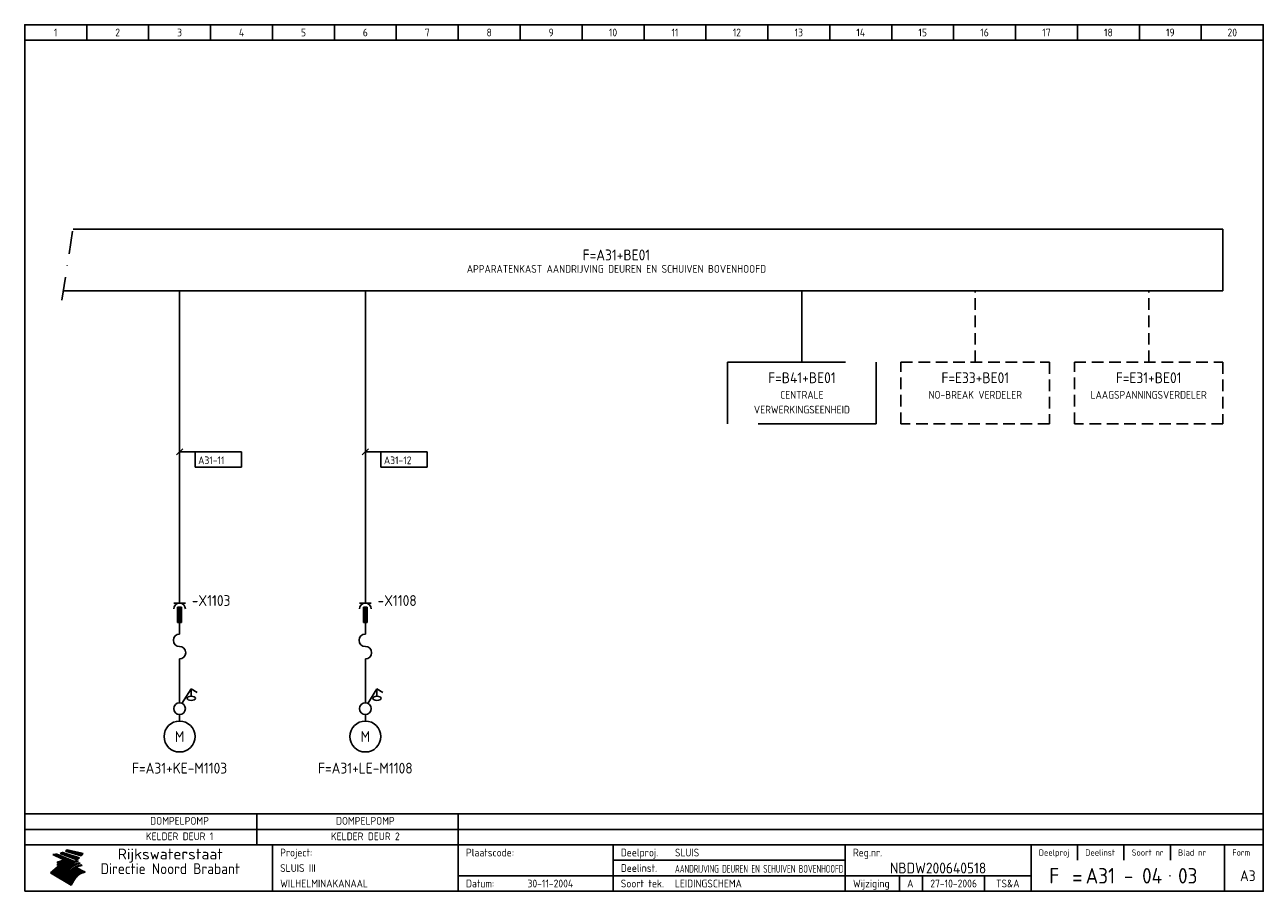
# Model space of a CAD drawing. Extents: x 10 to 410, y 10 to 290.
import ezdxf
from ezdxf.enums import TextEntityAlignment as Align

# ---------------------------------------------------------------- set-up
doc = ezdxf.new("R2010")
doc.units = 0
doc.header["$LTSCALE"] = 15
doc.header["$MEASUREMENT"] = 0
for name, pattern in [('DASHDOT', [1, 0.5, -0.25, 0, -0.25]), ('DASHED', [19.05, 12.7, -6.35]), ('HIDDEN', [0.375, 0.25, -0.125])]:
    doc.linetypes.add(name, pattern=pattern)
doc.layers.get('0').update_dxf_attribs({"linetype": 'CONTINUOUS'})
for name, color, linetype in [('0-25', 7, 'CONTINUOUS'), ('0-35', 2, 'CONTINUOUS'), ('0-50', 3, 'CONTINUOUS'), ('B-25', 7, 'CONTINUOUS'), ('B-35', 2, 'CONTINUOUS'), ('S-25', 7, 'CONTINUOUS')]:
    doc.layers.add(name, color=color, linetype=linetype)
doc.styles.add('ISO', font='iso.shx')
doc.styles.get("Standard").update_dxf_attribs({"font": 'iso.shx'})

# ---------------------------------------------------------------- blocks, each defined once
blk = doc.blocks.new('KADERA3')
at = {"layer": '0-25'}
for p, q in [((30, 285), (30, 290)), ((50, 285), (50, 290)), ((70, 285), (70, 290)), ((90, 285), (90, 290)), ((110, 285), (110, 290)), ((130, 285), (130, 290)), ((150, 285), (150, 290)), ((170, 285), (170, 290)), ((190, 285), (190, 290)), ((210, 285), (210, 290)), ((230, 285), (230, 290)), ((250, 285), (250, 290)), ((270, 285), (270, 290)), ((290, 285), (290, 290)), ((310, 285), (310, 290)), ((330, 285), (330, 290)), ((350, 285), (350, 290)), ((370, 285), (370, 290)), ((390, 285), (390, 290)), ((10, 285), (410, 285)), ((410, 35), (10, 35)), ((410, 30), (10, 30)), ((350, 25), (350, 20)), ((365, 25), (365, 20)), ((380, 25), (380, 20)), ((200, 20), (275, 20)), ((150, 15), (335, 15)), ((292.5, 15), (292.5, 10)), ((300, 15), (300, 10)), ((320, 15), (320, 10))]:
    blk.add_line(p, q, dxfattribs=at)
at = {"layer": '0-25', "color": 7}
for p, q in [((19.1, 21.89), (25.12, 19)), ((19.1, 21.89), (25.12, 19)), ((19.17, 21.86), (20.7, 21.86)), ((19.29, 21.8), (20.83, 21.8)), ((19.4, 21.75), (20.96, 21.75)), ((19.52, 21.69), (21.09, 21.69)), ((19.64, 21.63), (21.22, 21.63)), ((19.74, 21.92), (20.56, 21.92)), ((19.75, 21.58), (21.36, 21.58)), ((19.87, 21.52), (21.49, 21.52)), ((19.99, 21.47), (21.62, 21.47)), ((20.11, 21.41), (21.75, 21.41)), ((20.22, 21.35), (21.88, 21.35)), ((20.25, 21.97), (20.43, 21.97)), ((20.34, 21.3), (22.02, 21.3)), ((20.38, 21.99), (26.02, 19.59)), ((20.38, 21.99), (26.02, 19.59)), ((20.46, 21.24), (22.15, 21.24)), ((20.57, 21.18), (22.28, 21.18)), ((20.69, 21.13), (22.41, 21.13)), ((20.81, 21.07), (22.55, 21.07)), ((20.92, 21.02), (22.68, 21.02)), ((21.04, 20.96), (22.81, 20.96)), ((21.16, 20.9), (22.94, 20.9)), ((21.27, 20.85), (23.07, 20.85)), ((21.39, 20.79), (23.21, 20.79)), ((21.47, 22.25), (26.83, 20.19)), ((21.47, 22.25), (26.83, 20.19)), ((21.49, 22.25), (23.07, 22.25)), ((21.51, 20.73), (23.34, 20.73)), ((21.6, 22.2), (23.25, 22.2)), ((21.63, 20.68), (23.47, 20.68)), ((21.65, 22.31), (22.89, 22.31)), ((21.74, 20.62), (23.6, 20.62)), ((21.75, 22.14), (23.42, 22.14)), ((21.8, 22.37), (22.71, 22.37)), ((21.86, 20.57), (23.73, 20.57)), ((21.9, 22.08), (23.6, 22.08)), ((21.94, 22.42), (22.53, 22.42)), ((21.98, 20.51), (23.87, 20.51)), ((22.04, 22.03), (23.78, 22.03)), ((22.06, 22.48), (22.36, 22.48)), ((22.09, 20.45), (24, 20.45)), ((22.18, 22.53), (27.65, 20.8)), ((22.18, 22.53), (27.65, 20.8)), ((22.19, 21.97), (23.96, 21.97)), ((22.21, 20.4), (24.13, 20.4)), ((22.33, 20.34), (24.26, 20.34)), ((22.34, 21.92), (24.13, 21.92)), ((22.37, 20), (23.08, 20)), ((22.44, 20.28), (24.4, 20.28)), ((22.48, 21.86), (24.31, 21.86)), ((22.49, 20.06), (23.04, 20.06)), ((22.56, 20.23), (24.53, 20.23)), ((22.61, 20.12), (22.93, 20.12)), ((22.63, 21.8), (24.49, 21.8)), ((22.68, 20.17), (24.66, 20.17)), ((22.71, 20.17), (22.82, 20.17)), ((23.11, 20.02), (22.77, 20.2)), ((23.11, 20.02), (22.77, 20.2)), ((22.78, 21.75), (24.67, 21.75)), ((22.79, 20.12), (24.79, 20.12)), ((22.91, 20.06), (24.92, 20.06)), ((22.92, 21.69), (24.85, 21.69)), ((23.03, 20), (25.06, 20)), ((23.07, 21.63), (25.02, 21.63)), ((23.14, 22.99), (28.22, 21.46)), ((23.14, 22.99), (28.22, 21.46)), ((23.15, 22.98), (25.33, 22.98)), ((23.22, 21.58), (25.2, 21.58)), ((23.23, 23.04), (25.09, 23.04)), ((23.32, 23.1), (24.84, 23.1)), ((23.34, 22.93), (25.57, 22.93)), ((23.36, 21.52), (25.38, 21.52)), ((23.4, 23.15), (24.6, 23.15)), ((23.49, 23.21), (24.36, 23.21)), ((23.51, 21.47), (25.56, 21.47)), ((23.52, 22.87), (25.81, 22.87)), ((23.57, 23.27), (24.12, 23.27)), ((23.64, 23.32), (23.87, 23.32)), ((23.66, 21.41), (25.74, 21.41)), ((23.7, 23.36), (28.82, 22.17)), ((23.7, 23.36), (28.82, 22.17)), ((23.71, 22.82), (26.06, 22.82)), ((23.8, 21.35), (25.91, 21.35)), ((23.9, 22.76), (26.3, 22.76)), ((23.95, 21.3), (26.09, 21.3)), ((24.09, 22.7), (26.54, 22.7)), ((24.09, 21.24), (26.27, 21.24)), ((24.24, 21.18), (26.45, 21.18)), ((24.27, 22.65), (26.78, 22.65)), ((24.39, 21.13), (26.62, 21.13)), ((24.46, 22.59), (27.03, 22.59)), ((24.53, 21.07), (26.8, 21.07)), ((24.65, 22.53), (27.27, 22.53)), ((24.68, 21.02), (26.98, 21.02)), ((24.83, 20.96), (27.16, 20.96)), ((24.84, 22.48), (27.51, 22.48)), ((24.97, 20.9), (27.34, 20.9)), ((25.02, 22.42), (27.75, 22.42)), ((25.12, 20.85), (27.51, 20.85)), ((25.21, 22.37), (28, 22.37)), ((25.27, 20.79), (27.63, 20.79)), ((25.4, 22.31), (28.24, 22.31)), ((25.41, 20.73), (27.57, 20.73)), ((25.56, 20.68), (27.51, 20.68)), ((25.58, 22.25), (28.48, 22.25)), ((25.71, 20.62), (27.44, 20.62)), ((25.77, 22.2), (28.72, 22.2)), ((25.85, 20.57), (27.37, 20.57)), ((25.96, 22.14), (28.79, 22.14)), ((26, 20.51), (27.29, 20.51)), ((26.15, 22.08), (28.75, 22.08)), ((26.15, 20.45), (27.22, 20.45)), ((26.29, 20.4), (27.14, 20.4)), ((26.33, 22.03), (28.71, 22.03)), ((26.44, 20.34), (27.06, 20.34)), ((26.52, 21.97), (28.66, 21.97)), ((26.59, 20.28), (26.97, 20.28)), ((26.71, 21.92), (28.62, 21.92)), ((26.73, 20.23), (26.89, 20.23)), ((26.9, 21.86), (28.57, 21.86)), ((27.08, 21.8), (28.52, 21.8)), ((27.27, 21.75), (28.48, 21.75)), ((27.46, 21.69), (28.43, 21.69)), ((27.65, 21.63), (28.38, 21.63)), ((27.83, 21.58), (28.33, 21.58)), ((28.02, 21.52), (28.28, 21.52)), ((28.21, 21.47), (28.22, 21.47)), ((20.58, 17.88), (18.3, 16)), ((20.58, 17.88), (18.3, 16)), ((24.94, 11.97), (18.3, 16)), ((24.94, 11.97), (18.3, 16)), ((18.31, 16.01), (20.96, 16.01)), ((18.38, 16.07), (21.46, 16.07)), ((18.45, 16.12), (21.88, 16.12)), ((18.52, 16.18), (22.15, 16.18)), ((18.59, 16.23), (22.38, 16.23)), ((18.65, 16.29), (22.58, 16.29)), ((18.72, 16.35), (22.75, 16.35)), ((18.79, 16.4), (22.91, 16.4)), ((18.86, 16.46), (20.6, 16.46)), ((18.93, 16.52), (20.6, 16.52)), ((18.99, 16.57), (20.6, 16.57)), ((19.06, 16.63), (20.6, 16.63)), ((19.13, 16.68), (20.6, 16.68)), ((19.2, 16.74), (20.6, 16.74)), ((19.27, 16.8), (20.6, 16.8)), ((19.33, 16.85), (21.07, 16.85)), ((19.4, 16.91), (21.55, 16.91)), ((19.47, 16.97), (21.88, 16.97)), ((19.54, 17.02), (22.13, 17.02)), ((19.61, 17.08), (22.34, 17.08)), ((19.67, 17.13), (20.6, 17.13)), ((19.74, 17.19), (20.6, 17.19)), ((19.81, 17.25), (20.6, 17.25)), ((19.88, 17.3), (20.6, 17.3)), ((19.95, 17.36), (20.6, 17.36)), ((20.01, 17.42), (20.6, 17.42)), ((20.08, 17.47), (20.93, 17.47)), ((20.15, 17.53), (21.26, 17.53)), ((20.22, 17.58), (21.51, 17.58)), ((20.29, 17.64), (21.72, 17.64)), ((20.35, 17.7), (21.9, 17.7)), ((20.42, 17.75), (22.07, 17.75)), ((20.49, 17.81), (22.22, 17.81)), ((20.56, 17.87), (22.36, 17.87)), ((20.6, 19.11), (20.58, 19.51)), ((20.6, 19.11), (20.58, 19.51)), ((20.58, 19.5), (22.09, 19.5)), ((20.58, 19.44), (21.95, 19.44)), ((20.59, 19.38), (21.79, 19.38)), ((20.59, 19.33), (21.62, 19.33)), ((20.59, 19.27), (21.42, 19.27)), ((20.6, 19.22), (21.2, 19.22)), ((20.6, 19.16), (20.93, 19.16)), ((20.6, 19.11), (20.69, 19.12)), ((20.6, 19.11), (20.69, 19.12)), ((20.6, 18.79), (20.77, 18.81)), ((20.6, 18.79), (20.77, 18.81)), ((20.6, 18.29), (20.6, 18.79)), ((20.6, 18.29), (20.6, 18.79)), ((20.6, 18.77), (22.46, 18.77)), ((20.6, 18.71), (22.33, 18.71)), ((20.6, 18.65), (22.19, 18.65)), ((20.6, 18.6), (22.04, 18.6)), ((20.6, 18.54), (21.87, 18.54)), ((20.6, 18.48), (21.68, 18.48)), ((20.6, 18.43), (21.46, 18.43)), ((20.6, 18.37), (21.21, 18.37)), ((20.6, 18.32), (20.87, 18.32)), ((20.6, 18.29), (20.88, 18.32)), ((20.6, 18.29), (20.88, 18.32)), ((20.6, 17.88), (20.86, 17.91)), ((20.6, 17.88), (20.86, 17.91)), ((20.6, 17.43), (20.97, 17.48)), ((20.6, 17.43), (20.97, 17.48)), ((20.6, 17.43), (20.6, 17.09)), ((20.6, 17.43), (20.6, 17.09)), ((20.6, 17.09), (21.26, 17.16)), ((20.6, 17.09), (21.26, 17.16)), ((20.6, 16.8), (21.37, 16.89)), ((20.6, 16.8), (21.37, 16.89)), ((20.6, 16.8), (20.6, 16.45)), ((20.6, 16.8), (20.6, 16.45)), ((20.6, 16.45), (21.56, 16.56)), ((20.6, 16.45), (21.56, 16.56)), ((20.6, 15.97), (21.67, 16.09)), ((20.6, 15.97), (21.67, 16.09)), ((20.7, 16.46), (23.06, 16.46)), ((20.9, 19.55), (22.23, 19.55)), ((20.9, 18.82), (22.59, 18.82)), ((20.98, 17.92), (22.5, 17.92)), ((21.02, 17.13), (22.53, 17.13)), ((21.19, 19.61), (22.35, 19.61)), ((21.2, 16.52), (23.2, 16.52)), ((21.32, 18.88), (22.71, 18.88)), ((21.32, 17.98), (22.62, 17.98)), ((21.42, 19.67), (22.47, 19.67)), ((21.47, 17.19), (22.7, 17.19)), ((21.59, 18.03), (22.74, 18.03)), ((21.61, 18.93), (22.82, 18.93)), ((21.62, 19.72), (22.59, 19.72)), ((21.72, 16.57), (23.32, 16.57)), ((21.77, 17.25), (22.85, 17.25)), ((21.8, 19.78), (22.69, 19.78)), ((21.8, 18.09), (22.85, 18.09)), ((21.84, 18.99), (22.92, 18.99)), ((21.96, 19.83), (22.79, 19.83)), ((21.99, 18.15), (22.95, 18.15)), ((22.01, 17.3), (22.99, 17.3)), ((22.03, 19.05), (23.03, 19.05)), ((22.1, 16.63), (23.44, 16.63)), ((22.11, 19.89), (22.89, 19.89)), ((22.16, 18.2), (23.05, 18.2)), ((22.21, 19.1), (23.12, 19.1)), ((22.21, 17.36), (23.12, 17.36)), ((22.24, 19.95), (22.99, 19.95)), ((22.31, 18.26), (23.15, 18.26)), ((22.36, 19.16), (23.22, 19.16)), ((22.38, 16.68), (23.56, 16.68)), ((22.39, 17.42), (23.24, 17.42)), ((22.45, 18.32), (23.24, 18.32)), ((22.51, 19.22), (23.3, 19.22)), ((22.56, 17.47), (23.36, 17.47)), ((22.59, 18.37), (23.33, 18.37)), ((22.6, 16.74), (23.66, 16.74)), ((22.64, 19.27), (23.39, 19.27)), ((22.71, 18.43), (23.42, 18.43)), ((22.71, 17.53), (23.47, 17.53)), ((22.77, 19.33), (23.47, 19.33)), ((22.79, 16.8), (23.77, 16.8)), ((22.83, 18.48), (23.5, 18.48)), ((22.84, 17.58), (23.57, 17.58)), ((22.89, 19.38), (23.55, 19.38)), ((22.94, 18.54), (23.58, 18.54)), ((22.96, 16.85), (23.86, 16.85)), ((22.97, 17.64), (23.67, 17.64)), ((23, 19.44), (23.63, 19.44)), ((23.04, 18.6), (23.66, 18.6)), ((23.1, 19.5), (23.72, 19.5)), ((23.1, 17.7), (23.77, 17.7)), ((23.12, 16.91), (23.96, 16.91)), ((23.14, 18.65), (23.74, 18.65)), ((23.15, 19.95), (25.19, 19.95)), ((23.21, 19.55), (23.8, 19.55)), ((23.21, 17.75), (23.86, 17.75)), ((23.21, 16.01), (28.9, 16.01)), ((23.24, 18.71), (23.82, 18.71)), ((23.26, 19.89), (25.32, 19.89)), ((23.26, 16.97), (24.05, 16.97)), ((23.3, 19.61), (23.88, 19.61)), ((23.32, 17.81), (23.95, 17.81)), ((23.33, 18.77), (23.91, 18.77)), ((23.37, 16.07), (29.08, 16.07)), ((23.38, 19.83), (25.45, 19.83)), ((23.39, 19.67), (23.81, 19.67)), ((23.39, 17.02), (24.14, 17.02)), ((23.42, 18.82), (23.99, 18.82)), ((23.42, 17.87), (24.03, 17.87)), ((23.45, 19.7), (23.58, 19.79)), ((23.45, 19.7), (23.58, 19.79)), ((23.48, 19.72), (23.7, 19.72)), ((23.5, 19.78), (25.58, 19.78)), ((23.51, 18.88), (24.07, 18.88)), ((23.51, 16.12), (29.27, 16.12)), ((23.52, 17.92), (24.11, 17.92)), ((23.52, 17.08), (24.22, 17.08)), ((23.54, 18.9), (24.3, 19.42)), ((23.54, 18.9), (24.3, 19.42)), ((23.56, 19.78), (23.59, 19.78)), ((23.56, 19.39), (23.9, 19.62)), ((23.56, 19.39), (23.9, 19.62)), ((23.58, 19.79), (23.9, 19.62)), ((23.58, 19.79), (23.9, 19.62)), ((23.59, 18.93), (24.15, 18.93)), ((23.61, 19.72), (25.72, 19.72)), ((23.62, 17.98), (24.2, 17.98)), ((23.63, 17.13), (24.3, 17.13)), ((23.65, 18.59), (24.62, 19.25)), ((23.65, 18.59), (24.62, 19.25)), ((29.41, 16.17), (23.65, 16.17)), ((23.67, 18.99), (24.23, 18.99)), ((23.71, 18.03), (24.28, 18.03)), ((23.73, 19.67), (25.85, 19.67)), ((23.75, 19.05), (24.32, 19.05)), ((23.75, 17.19), (24.38, 17.19)), ((23.77, 16.23), (29.47, 16.23)), ((23.79, 18.09), (24.36, 18.09)), ((23.83, 19.1), (24.4, 19.1)), ((23.85, 19.61), (25.98, 19.61)), ((23.85, 17.25), (24.46, 17.25)), ((23.88, 18.15), (24.44, 18.15)), ((23.89, 16.29), (29.36, 16.29)), ((23.92, 19.16), (24.48, 19.16)), ((23.94, 18.19), (25.23, 19.07)), ((23.94, 18.19), (25.23, 19.07)), ((23.95, 17.3), (24.55, 17.3)), ((23.96, 19.55), (25.96, 19.55)), ((23.96, 18.2), (24.53, 18.2)), ((24, 19.22), (24.56, 19.22)), ((24, 16.35), (29.24, 16.35)), ((24.04, 18.26), (24.61, 18.26)), ((24.05, 17.36), (24.63, 17.36)), ((24.06, 17.88), (25.34, 18.76)), ((24.06, 17.88), (25.34, 18.76)), ((24.08, 19.5), (25.88, 19.5)), ((24.08, 19.27), (24.58, 19.27)), ((24.11, 16.4), (29.13, 16.4)), ((24.13, 18.32), (24.69, 18.32)), ((24.14, 17.42), (24.71, 17.42)), ((24.16, 19.33), (24.47, 19.33)), ((24.2, 19.44), (25.79, 19.44)), ((24.21, 18.37), (24.77, 18.37)), ((24.21, 16.46), (29.02, 16.46)), ((24.23, 17.47), (24.79, 17.47)), ((24.24, 17.48), (25.52, 18.36)), ((24.24, 17.48), (25.52, 18.36)), ((24.25, 19.38), (24.36, 19.38)), ((24.29, 18.43), (24.85, 18.43)), ((24.3, 19.42), (24.62, 19.25)), ((24.3, 19.42), (24.62, 19.25)), ((24.31, 19.38), (25.71, 19.38)), ((24.31, 17.53), (24.87, 17.53)), ((24.31, 16.52), (28.91, 16.52)), ((24.35, 17.17), (25.64, 18.05)), ((24.35, 17.17), (25.64, 18.05)), ((24.37, 18.48), (24.94, 18.48)), ((24.39, 17.58), (24.96, 17.58)), ((24.4, 16.57), (28.79, 16.57)), ((24.43, 19.33), (25.62, 19.33)), ((24.45, 18.54), (25.02, 18.54)), ((24.47, 17.64), (25.04, 17.64)), ((24.49, 16.63), (28.68, 16.63)), ((24.54, 18.6), (25.1, 18.6)), ((24.55, 19.27), (25.54, 19.27)), ((24.56, 17.7), (25.12, 17.7)), ((24.57, 16.68), (28.57, 16.68)), ((24.62, 18.65), (25.18, 18.65)), ((24.63, 16.72), (25.91, 17.6)), ((24.63, 16.72), (25.91, 17.6)), ((24.64, 17.75), (25.2, 17.75)), ((24.66, 16.74), (28.45, 16.74)), ((24.67, 19.22), (25.45, 19.22)), ((24.7, 18.71), (25.27, 18.71)), ((24.72, 17.81), (25.29, 17.81)), ((24.74, 16.8), (28.34, 16.8)), ((24.78, 19.16), (25.37, 19.16)), ((24.78, 18.77), (25.34, 18.77)), ((24.8, 17.87), (25.37, 17.87)), ((24.82, 16.85), (28.23, 16.85)), ((24.87, 18.82), (25.4, 18.82)), ((24.89, 17.92), (25.45, 17.92)), ((24.9, 19.1), (25.28, 19.1)), ((24.9, 16.91), (28.11, 16.91)), ((24.95, 18.88), (25.45, 18.88)), ((24.97, 17.98), (25.53, 17.98)), ((24.99, 16.97), (28, 16.97)), ((25.02, 19.05), (25.2, 19.05)), ((25.03, 18.93), (25.51, 18.93)), ((25.05, 18.03), (25.61, 18.03)), ((25.07, 17.02), (27.89, 17.02)), ((25.11, 18.99), (25.57, 18.99)), ((26.02, 19.59), (25.12, 19)), ((26.02, 19.59), (25.12, 19)), ((25.13, 18.09), (25.68, 18.09)), ((25.15, 17.08), (27.77, 17.08)), ((25.19, 19.05), (25.63, 19.05)), ((25.21, 18.15), (25.75, 18.15)), ((25.23, 17.13), (27.66, 17.13)), ((25.26, 19.1), (25.7, 19.1)), ((25.3, 18.2), (25.82, 18.2)), ((25.31, 17.19), (27.55, 17.19)), ((25.33, 19.16), (25.77, 19.16)), ((25.38, 18.26), (25.89, 18.26)), ((25.39, 19.22), (25.85, 19.22)), ((25.4, 17.25), (27.43, 17.25)), ((25.46, 18.32), (25.97, 18.32)), ((25.47, 19.27), (25.93, 19.27)), ((25.48, 17.3), (27.32, 17.3)), ((25.54, 19.33), (26.03, 19.33)), ((25.54, 18.37), (26.06, 18.37)), ((25.56, 17.36), (27.21, 17.36)), ((25.62, 18.43), (26.14, 18.43)), ((25.63, 19.38), (26.13, 19.38)), ((25.64, 17.42), (27.1, 17.42)), ((25.7, 18.48), (26.24, 18.48)), ((25.72, 19.44), (26.24, 19.44)), ((25.73, 17.47), (26.98, 17.47)), ((25.79, 18.54), (26.34, 18.54)), ((25.81, 17.53), (26.87, 17.53)), ((25.82, 19.5), (26.36, 19.5)), ((25.89, 18.6), (26.46, 18.6)), ((25.89, 17.58), (26.76, 17.58)), ((25.93, 19.55), (26.53, 19.55)), ((25.96, 17.64), (26.64, 17.64)), ((25.99, 18.65), (26.58, 18.65)), ((26.04, 17.7), (26.59, 17.7)), ((26.06, 19.61), (26.85, 19.61)), ((26.1, 18.71), (26.72, 18.71)), ((26.12, 17.75), (26.67, 17.75)), ((26.2, 17.81), (26.76, 17.81)), ((26.21, 19.67), (27.23, 19.67)), ((26.23, 18.77), (26.89, 18.77)), ((26.29, 17.87), (26.86, 17.87)), ((26.37, 18.82), (27.09, 18.82)), ((26.39, 17.92), (26.97, 17.92)), ((26.44, 19.72), (27.18, 19.72)), ((26.49, 17.98), (27.09, 17.98)), ((26.53, 18.88), (27.34, 18.88)), ((26.56, 17.68), (29.54, 16.2)), ((26.56, 17.68), (29.54, 16.2)), ((26.6, 18.03), (27.22, 18.03)), ((26.72, 18.09), (27.38, 18.09)), ((26.73, 18.93), (27.66, 18.93)), ((26.85, 18.15), (27.56, 18.15)), ((26.99, 18.99), (27.9, 18.99)), ((27, 18.2), (27.8, 18.2)), ((27.13, 19.78), (27.25, 19.64)), ((27.13, 19.78), (27.25, 19.64)), ((27.18, 18.26), (28.13, 18.26)), ((27.26, 19.05), (27.84, 19.05)), ((27.39, 18.32), (28.47, 18.32)), ((27.7, 18.37), (28.49, 18.37)), ((27.78, 19.1), (27.93, 18.96)), ((27.78, 19.1), (27.93, 18.96)), ((28, 18.43), (28.44, 18.43)), ((28.29, 15.83), (29.54, 16.2)), ((28.29, 15.83), (29.54, 16.2)), ((28.39, 18.48), (28.54, 18.32)), ((28.39, 18.48), (28.54, 18.32)), ((29.54, 16.2), (29.45, 16.17)), ((29.54, 16.2), (29.45, 16.17)), ((29.46, 16.18), (29.47, 16.18)), ((18.38, 15.95), (20.6, 15.95)), ((18.47, 15.9), (20.6, 15.9)), ((18.57, 15.84), (20.6, 15.84)), ((18.66, 15.78), (20.6, 15.78)), ((18.75, 15.73), (20.6, 15.73)), ((18.85, 15.67), (20.6, 15.67)), ((18.94, 15.62), (20.6, 15.62)), ((19.03, 15.56), (27.83, 15.56)), ((19.12, 15.5), (27.75, 15.5)), ((19.22, 15.45), (27.66, 15.45)), ((19.31, 15.39), (27.58, 15.39)), ((19.4, 15.33), (27.5, 15.33)), ((19.49, 15.28), (27.43, 15.28)), ((19.59, 15.22), (27.36, 15.22)), ((19.68, 15.17), (27.29, 15.17)), ((19.77, 15.11), (27.22, 15.11)), ((19.86, 15.05), (27.15, 15.05)), ((19.96, 15), (27.09, 15)), ((20.05, 14.94), (27.02, 14.94)), ((20.14, 14.88), (26.96, 14.88)), ((20.24, 14.83), (26.9, 14.83)), ((20.33, 14.77), (26.84, 14.77)), ((20.42, 14.72), (26.79, 14.72)), ((20.51, 14.66), (26.73, 14.66)), ((20.6, 15.97), (20.6, 15.58)), ((20.6, 15.97), (20.6, 15.58)), ((20.6, 15.58), (21.95, 15.73)), ((20.6, 15.58), (21.95, 15.73)), ((20.61, 14.6), (26.68, 14.6)), ((20.7, 14.55), (26.62, 14.55)), ((20.79, 14.49), (26.57, 14.49)), ((20.88, 14.43), (26.52, 14.43)), ((20.94, 15.62), (27.92, 15.62)), ((20.98, 14.38), (26.47, 14.38)), ((21.07, 14.32), (26.42, 14.32)), ((21.16, 14.27), (26.38, 14.27)), ((21.25, 14.21), (26.33, 14.21)), ((21.35, 14.15), (26.29, 14.15)), ((21.44, 14.1), (26.24, 14.1)), ((21.45, 15.67), (28.01, 15.67)), ((21.53, 14.04), (26.2, 14.04)), ((21.63, 13.98), (26.16, 13.98)), ((21.72, 13.93), (26.12, 13.93)), ((21.81, 13.87), (26.08, 13.87)), ((21.9, 13.82), (26.04, 13.82)), ((21.96, 15.73), (28.11, 15.73)), ((22, 13.76), (26, 13.76)), ((22.09, 13.7), (25.96, 13.7)), ((22.18, 13.65), (25.93, 13.65)), ((22.27, 13.59), (25.89, 13.59)), ((22.34, 15.78), (28.21, 15.78)), ((22.37, 13.53), (25.86, 13.53)), ((22.46, 13.48), (25.82, 13.48)), ((22.55, 13.42), (25.79, 13.42)), ((22.62, 15.84), (28.33, 15.84)), ((22.65, 13.37), (25.76, 13.37)), ((22.74, 13.31), (25.73, 13.31)), ((22.83, 13.25), (25.69, 13.25)), ((22.84, 15.9), (28.52, 15.9)), ((22.92, 13.2), (25.66, 13.2)), ((23.02, 13.14), (25.63, 13.14)), ((23.04, 15.95), (28.71, 15.95)), ((23.11, 13.08), (25.59, 13.08)), ((23.2, 13.03), (25.56, 13.03)), ((23.29, 12.97), (25.53, 12.97)), ((23.39, 12.92), (25.5, 12.92)), ((23.48, 12.86), (25.46, 12.86)), ((23.57, 12.8), (25.43, 12.8)), ((23.66, 12.75), (25.4, 12.75)), ((23.76, 12.69), (25.36, 12.69)), ((23.85, 12.63), (25.33, 12.63)), ((23.94, 12.58), (25.3, 12.58)), ((24.04, 12.52), (25.26, 12.52)), ((24.13, 12.47), (25.23, 12.47)), ((24.22, 12.41), (25.2, 12.41)), ((24.31, 12.35), (25.17, 12.35)), ((24.41, 12.3), (25.13, 12.3)), ((24.5, 12.24), (25.1, 12.24)), ((24.59, 12.18), (25.07, 12.18)), ((24.68, 12.13), (25.03, 12.13)), ((24.78, 12.07), (25, 12.07)), ((24.87, 12.02), (24.97, 12.02)), ((24.94, 11.97), (25.81, 13.45)), ((24.94, 11.97), (25.81, 13.45))]:
    blk.add_line(p, q, dxfattribs=at)
for centre, radius, start, end in [((19.15, 29.7), 7.8, 269.6055, 279.0886), ((19.15, 29.7), 7.8, 269.6055, 279.0886), ((19.93, 25.38), 5.91, 276.3402, 298.7463), ((19.93, 25.38), 5.91, 276.3402, 298.7463), ((19.84, 25.09), 6.03, 278.129, 302.868), ((19.84, 25.09), 6.03, 278.129, 302.868), ((19.84, 27.26), 5.27, 288.0217, 296.3084), ((19.84, 27.26), 5.27, 288.0217, 296.3084), ((20.49, 27.56), 5.28, 300.0654, 307.393), ((20.49, 27.56), 5.28, 300.0654, 307.393), ((24.11, 24.7), 5.26, 301.1147, 312.2814), ((24.11, 24.7), 5.26, 301.1147, 312.2814), ((21.95, 27.32), 8.59, 316.9248, 323.1399), ((21.95, 27.32), 8.59, 316.9248, 323.1399), ((20.21, 23.78), 5.91, 273.6149, 304.3803), ((20.21, 23.78), 5.91, 273.6149, 304.3803), ((20.35, 24.56), 5.76, 274.164, 302.5474), ((20.35, 24.56), 5.76, 274.164, 302.5474), ((20.05, 24.28), 6.02, 277.9472, 305.7139), ((20.05, 24.28), 6.02, 277.9472, 305.7139), ((20.04, 23.49), 6.09, 278.8115, 306.4242), ((20.04, 23.49), 6.09, 278.8115, 306.4242), ((20.53, 23.07), 5.96, 277.0519, 304.973), ((20.53, 23.07), 5.96, 277.0519, 304.973), ((20.72, 22.76), 5.91, 276.3402, 304.3803), ((20.72, 22.76), 5.91, 276.3402, 304.3803), ((21.06, 22.34), 5.81, 274.9043, 303.1745), ((21.06, 22.34), 5.81, 274.9043, 303.1745), ((20.82, 22.06), 6.04, 278.1111, 305.8489), ((20.82, 22.06), 6.04, 278.1111, 305.8489), ((21.3, 21.6), 5.91, 276.3402, 304.3803), ((21.3, 21.6), 5.91, 276.3402, 304.3803), ((27.05, 17.17), 2.63, 107.4286, 133.7799), ((27.05, 17.17), 2.63, 107.4286, 133.7799), ((27.45, 16.91), 2.81, 110.4143, 138.7411), ((27.45, 16.91), 2.81, 110.4143, 138.7411), ((27.57, 15.64), 3.4, 98.1566, 126.9045), ((27.57, 15.64), 3.4, 98.1566, 126.9045), ((27.91, 15.54), 3.39, 100.5835, 132.088), ((27.91, 15.54), 3.39, 100.5835, 132.088), ((28.21, 14.74), 3.67, 95.7581, 128.7216), ((28.21, 14.74), 3.67, 95.7581, 128.7216), ((27.01, 16.84), 2.93, 87.7348, 104.8316), ((27.01, 16.84), 2.93, 87.7348, 104.8316), ((27.37, 15.71), 3.93, 91.7838, 103.2817), ((27.37, 15.71), 3.93, 91.7838, 103.2817), ((28.4, 15.05), 3.21, 96.3886, 125.0052), ((28.4, 15.05), 3.21, 96.3886, 125.0052), ((27.82, 16.31), 2.8, 90.634, 105.1984), ((27.82, 16.31), 2.8, 90.634, 105.1984), ((28.19, 15.04), 3.93, 93.8342, 103.2817), ((28.19, 15.04), 3.93, 93.8342, 103.2817), ((28.58, 15.69), 2.8, 93.8141, 105.1984), ((28.58, 15.69), 2.8, 93.8141, 105.1984), ((28.95, 14.41), 3.93, 96.0135, 103.2817), ((28.95, 14.41), 3.93, 96.0135, 103.2817), ((31.24, 10.26), 6.3, 117.9568, 149.6251), ((31.24, 10.26), 6.3, 117.9568, 149.6251)]:
    blk.add_arc(centre, radius, start, end, dxfattribs=at)
at = {"layer": '0-35'}
for p, q in [((90, 25), (90, 10)), ((150, 25), (150, 10)), ((200, 25), (200, 10)), ((275, 25), (275, 10)), ((335, 25), (335, 10)), ((397.5, 25), (397.5, 10))]:
    blk.add_line(p, q, dxfattribs=at)
at = {"layer": '0-50'}
for p, q in [((10, 25), (410, 25)), ((348.75, 15), (351.25, 15)), ((348.75, 13.5), (351.25, 13.5))]:
    blk.add_line(p, q, dxfattribs=at)
blk.add_lwpolyline([(10, 10), (410, 10), (410, 290), (10, 290)], close=True, dxfattribs=at)
at = {"layer": '0-50', "const_width": 0.25}
blk.add_lwpolyline([(379.75, 15, 1), (380, 15, 1)], format="xyb", close=True, dxfattribs=at)
at = {"layer": '0-25', "style": 'ISO'}
for s, height, p in [('Project:', 2.5, (92.5, 22.5)), ('Plaatscode:', 2.5, (152.5, 22.5)), ('Deelproj.', 2.5, (202.5, 22.5)), ('Reg.nr.', 2.5, (277.5, 22.5)), ('Deelproj', 2, (337.5, 22.5)), ('Deelinst', 2, (352.5, 22.5)), ('Soort nr', 2, (367.5, 22.5)), ('Blad nr', 2, (382.5, 22.5)), ('Form', 2, (400, 22.5)), ('Deelinst.', 2.5, (202.5, 17.5)), ('Datum:', 2.5, (152.5, 12.5)), ('Soort tek.', 2.5, (202.5, 12.5)), ('Wijziging', 2.5, (277.5, 12.5))]:
    blk.add_text(s, height=height, dxfattribs=at).set_placement(p, align=Align.MIDDLE_LEFT)
for tag, p in [('STR1', (20, 287.5)), ('STR2', (40, 287.5)), ('STR3', (60, 287.5)), ('STR4', (80, 287.5)), ('STR5', (100, 287.5)), ('STR6', (120, 287.5)), ('STR7', (140, 287.5)), ('STR8', (160, 287.5)), ('STR9', (180, 287.5)), ('STR10', (200, 287.5)), ('STR11', (220, 287.5)), ('STR12', (240, 287.5)), ('STR13', (260, 287.5)), ('STR14', (280, 287.5)), ('STR15', (300, 287.5)), ('STR16', (320, 287.5)), ('STR17', (340, 287.5)), ('STR18', (360, 287.5)), ('STR19', (380, 287.5)), ('STR20', (400, 287.5)), ('W', (180, 12.5)), ('Z', (310, 12.5)), ('Y', (327.5, 12.5))]:
    blk.add_attdef(tag, text='', height=2.5, dxfattribs=at).set_placement(p, align=Align.MIDDLE)
for tag, p in [('N', (220, 22.5)), ('B', (92.5, 17.5)), ('P', (220, 17.5)), ('C', (92.5, 12.5)), ('U', (220, 12.5)), ('REV', (295, 12.5))]:
    blk.add_attdef(tag, text='', height=2.5, dxfattribs=at).set_placement(p, align=Align.MIDDLE_LEFT)
at = {"layer": '0-35', "style": 'ISO', "width": 1.00614}
blk.add_text('Rijkswaterstaat', height=3.5, dxfattribs=at).set_placement((40, 20.28), (74, 20.28), align=Align.FIT)
at = {"layer": '0-35', "color": 2, "style": 'ISO', "width": 0.948867}
blk.add_text('Directie Noord Brabant', height=3.5, dxfattribs=at).set_placement((34.5, 15.53), (79.5, 15.53), align=Align.FIT)
at = {"layer": '0-35', "style": 'ISO'}
for tag, p in [('X', (178.5, 17.5)), ('FORM', (402.5, 15))]:
    blk.add_attdef(tag, text='', height=3.5, dxfattribs=at).set_placement(p, align=Align.MIDDLE_LEFT)
blk.add_attdef('RNR', text='', height=3.5, dxfattribs=at).set_placement((305, 17.5), align=Align.MIDDLE)
at = {"layer": '0-50', "style": 'ISO'}
for tag, p in [('M', (342.5, 15)), ('O', (365, 15))]:
    blk.add_attdef(tag, text='', height=5, dxfattribs=at).set_placement(p, align=Align.MIDDLE)
blk.add_attdef('Q', text='', height=5, dxfattribs=at).set_placement((382.5, 15), align=Align.MIDDLE_LEFT)
blk = doc.blocks.new('0301B5')
at = {"layer": 'S-25'}
for p, q in [((15, 0), (0, 0)), ((0, 0), (0, -5)), ((15, -5), (15, 0)), ((0, -5), (15, -5))]:
    blk.add_line(p, q, dxfattribs=at)
at = {"layer": 'B-25', "style": 'ISO'}
blk.add_attdef('KA', (1, -4), '', height=2.5, dxfattribs=at)
blk = doc.blocks.new('A$C1F731E7F')
at = {"layer": 'S-25'}
for p, q in [((2, 22), (2, 27)), ((0.13, 22), (3.88, 22)), ((2.63, 20.75), (1.38, 20.75)), ((1.38, 20.75), (1.38, 15.75)), ((1.69, 15.75), (1.69, 20.75)), ((2, 15.75), (2, 20.75)), ((2, 20), (2, 16)), ((2.31, 15.75), (2.31, 20.75)), ((2.63, 15.75), (2.63, 20.75)), ((1.38, 15.75), (2.63, 15.75)), ((2, 12), (2, 15.75)), ((2, 4), (2, 0))]:
    blk.add_line(p, q, dxfattribs=at)
for centre, radius, start, end in [((2, 20.13), 1.88, 0, 180), ((2, 10), 2, 90, 270), ((2, 6), 2, 270, 90)]:
    blk.add_arc(centre, radius, start, end, dxfattribs=at)
at = {"layer": 'B-25'}
blk.add_attdef('OM1', (4.32, 1), '', height=2.5, dxfattribs=at)

msp = doc.modelspace()

# ---------------------------------------------------------------- linework, layer by layer
at = {"layer": 'S-25', "linetype": 'DASHDOT'}
msp.add_line((21.99, 201), (25.99, 227), dxfattribs=at)
at = {"layer": 'S-25'}
for p, q in [((396.92, 224), (25.6, 224)), ((396.92, 224), (396.92, 204)), ((22.45, 204), (396.92, 204)), ((60, 108), (60, 204)), ((120, 204), (120, 108)), ((59, 151), (61, 153)), ((60, 152), (65, 152)), ((119, 151), (121, 153)), ((120, 152), (125, 152)), ((60, 81), (60, 70.88)), ((120, 81), (120, 70.88)), ((63.75, 75.38), (63.75, 73)), ((123.75, 75.38), (123.75, 73)), ((60, 67.12), (60, 65)), ((120, 67.12), (120, 65)), ((85, 35), (85, 25)), ((150, 35), (150, 25))]:
    msp.add_line(p, q, dxfattribs=at)
at = {"layer": 'S-25', "linetype": 'DASHED', "ltscale": 0.2}
msp.add_line((261, 181), (261, 204), dxfattribs=at)
at = {"layer": 'S-25', "linetype": 'HIDDEN'}
for p, q in [((317, 181), (317, 204)), ((373, 181), (373, 204))]:
    msp.add_line(p, q, dxfattribs=at)
at = {"layer": 'S-25', "color": 0, "linetype": 'Continuous'}
for p, q in [((63.75, 75.38), (60.77, 70.71)), ((63.75, 75.38), (65.65, 74.17)), ((123.75, 75.38), (120.77, 70.71)), ((123.75, 75.38), (125.65, 74.17))]:
    msp.add_line(p, q, dxfattribs=at)
at = {"layer": 'S-25', "linetype": 'DASHED', "ltscale": 0.2}
msp.add_lwpolyline([(237, 181), (285, 181), (285, 161), (237, 161)], close=True, dxfattribs=at)
at = {"layer": 'S-25', "linetype": 'HIDDEN'}
for points in [[(293, 181), (341, 181), (341, 161), (293, 161)], [(349, 181), (397, 181), (397, 161), (349, 161)]]:
    msp.add_lwpolyline(points, close=True, dxfattribs=at)
at = {"layer": 'S-25', "color": 0, "linetype": 'Continuous'}
for centre in [(60, 69), (120, 69)]:
    msp.add_circle(centre, 1.88, dxfattribs=at)
at = {"layer": 'S-25'}
for centre in [(60, 60), (120, 60)]:
    msp.add_circle(centre, 5, dxfattribs=at)
for centre in [(63.75, 72.33), (123.75, 72.33)]:
    msp.add_ellipse(centre, major_axis=(1.35, 0), ratio=0.5, dxfattribs=at)

# ---------------------------------------------------------------- block references
for p, values in [((65, 152), {'KA': 'A31-11'}), ((125, 152), {'KA': 'A31-12'})]:
    msp.add_blockref('0301B5', p).add_auto_attribs(values)
ref = msp.add_blockref('KADERA3', (0, 0), dxfattribs=at)
ref.add_attrib('B', 'SLUIS III', dxfattribs={"layer": '0-25', "height": 2.5, "style": 'ISO'}).set_placement((92.5, 17.5), align=Align.MIDDLE_LEFT)
ref.add_attrib('C', 'WILHELMINAKANAAL', dxfattribs={"layer": '0-25', "height": 2.5, "style": 'ISO'}).set_placement((92.5, 12.5), align=Align.MIDDLE_LEFT)
ref.add_attrib('N', 'SLUIS', dxfattribs={"layer": '0-25', "height": 2.5, "style": 'ISO'}).set_placement((220, 22.5), align=Align.MIDDLE_LEFT)
ref.add_attrib('U', 'LEIDINGSCHEMA', dxfattribs={"layer": '0-25', "height": 2.5, "style": 'ISO'}).set_placement((220, 12.5), align=Align.MIDDLE_LEFT)
ref.add_attrib('M', 'F', dxfattribs={"layer": '0-50', "height": 5, "style": 'ISO'}).set_placement((342.5, 15), align=Align.MIDDLE)
ref.add_attrib('O', 'A31 - 04', dxfattribs={"layer": '0-50', "height": 5, "style": 'ISO'}).set_placement((365, 15), align=Align.MIDDLE)
ref.add_attrib('Q', '03', dxfattribs={"layer": '0-50', "height": 5, "style": 'ISO'}).set_placement((382.5, 15), align=Align.MIDDLE_LEFT)
ref.add_attrib('RNR', 'NBDW200640518', dxfattribs={"layer": '0-35', "height": 3.5, "style": 'ISO'}).set_placement((305, 17.5), align=Align.MIDDLE)
ref.add_attrib('W', '30-11-2004', dxfattribs={"layer": '0-25', "height": 2.5, "style": 'ISO'}).set_placement((179.75, 12.5), align=Align.MIDDLE)
ref.add_attrib('FORM', 'A3', dxfattribs={"layer": '0-35', "height": 3.5, "style": 'ISO'}).set_placement((402.5, 15), align=Align.MIDDLE_LEFT)
ref.add_attrib('REV', 'A', dxfattribs={"layer": '0-25', "height": 2.5, "style": 'ISO'}).set_placement((295, 12.5), align=Align.MIDDLE_LEFT)
ref.add_attrib('Z', '27-10-2006', dxfattribs={"layer": '0-25', "height": 2.5, "style": 'ISO'}).set_placement((310, 12.5), align=Align.MIDDLE)
ref.add_attrib('Y', 'TS&A', dxfattribs={"layer": '0-25', "height": 2.5, "style": 'ISO'}).set_placement((327.5, 12.5), align=Align.MIDDLE)
ref.add_attrib('STR1', '1', dxfattribs={"layer": '0-25', "height": 2.5, "style": 'ISO'}).set_placement((20, 287.5), align=Align.MIDDLE)
ref.add_attrib('STR2', '2', dxfattribs={"layer": '0-25', "height": 2.5, "style": 'ISO'}).set_placement((40, 287.5), align=Align.MIDDLE)
ref.add_attrib('STR3', '3', dxfattribs={"layer": '0-25', "height": 2.5, "style": 'ISO'}).set_placement((60, 287.5), align=Align.MIDDLE)
ref.add_attrib('STR4', '4', dxfattribs={"layer": '0-25', "height": 2.5, "style": 'ISO'}).set_placement((80, 287.5), align=Align.MIDDLE)
ref.add_attrib('STR5', '5', dxfattribs={"layer": '0-25', "height": 2.5, "style": 'ISO'}).set_placement((100, 287.5), align=Align.MIDDLE)
ref.add_attrib('STR6', '6', dxfattribs={"layer": '0-25', "height": 2.5, "style": 'ISO'}).set_placement((120, 287.5), align=Align.MIDDLE)
ref.add_attrib('STR7', '7', dxfattribs={"layer": '0-25', "height": 2.5, "style": 'ISO'}).set_placement((140, 287.5), align=Align.MIDDLE)
ref.add_attrib('STR8', '8', dxfattribs={"layer": '0-25', "height": 2.5, "style": 'ISO'}).set_placement((160, 287.5), align=Align.MIDDLE)
ref.add_attrib('STR9', '9', dxfattribs={"layer": '0-25', "height": 2.5, "style": 'ISO'}).set_placement((180, 287.5), align=Align.MIDDLE)
ref.add_attrib('STR10', '10', dxfattribs={"layer": '0-25', "height": 2.5, "style": 'ISO'}).set_placement((200, 287.5), align=Align.MIDDLE)
ref.add_attrib('STR11', '11', dxfattribs={"layer": '0-25', "height": 2.5, "style": 'ISO'}).set_placement((220, 287.5), align=Align.MIDDLE)
ref.add_attrib('STR12', '12', dxfattribs={"layer": '0-25', "height": 2.5, "style": 'ISO'}).set_placement((240, 287.5), align=Align.MIDDLE)
ref.add_attrib('STR13', '13', dxfattribs={"layer": '0-25', "height": 2.5, "style": 'ISO'}).set_placement((260, 287.5), align=Align.MIDDLE)
ref.add_attrib('STR14', '14', dxfattribs={"layer": '0-25', "height": 2.5, "style": 'ISO'}).set_placement((280, 287.5), align=Align.MIDDLE)
ref.add_attrib('STR15', '15', dxfattribs={"layer": '0-25', "height": 2.5, "style": 'ISO'}).set_placement((300, 287.5), align=Align.MIDDLE)
ref.add_attrib('STR16', '16', dxfattribs={"layer": '0-25', "height": 2.5, "style": 'ISO'}).set_placement((320, 287.5), align=Align.MIDDLE)
ref.add_attrib('STR17', '17', dxfattribs={"layer": '0-25', "height": 2.5, "style": 'ISO'}).set_placement((340, 287.5), align=Align.MIDDLE)
ref.add_attrib('STR18', '18', dxfattribs={"layer": '0-25', "height": 2.5, "style": 'ISO'}).set_placement((360, 287.5), align=Align.MIDDLE)
ref.add_attrib('STR19', '19', dxfattribs={"layer": '0-25', "height": 2.5, "style": 'ISO'}).set_placement((380, 287.5), align=Align.MIDDLE)
ref.add_attrib('STR20', '20', dxfattribs={"layer": '0-25', "height": 2.5, "style": 'ISO'}).set_placement((400, 287.5), align=Align.MIDDLE)
for p in [(58, 81.09), (118, 81.09)]:
    msp.add_blockref('A$C1F731E7F', p, dxfattribs=at)

# ---------------------------------------------------------------- texts
at = {"layer": 'B-25'}
for s, p in [('APPARATENKAST AANDRIJVING DEUREN EN SCHUIVEN BOVENHOOFD', (201.1, 209.85)), ('CENTRALE', (261, 169.16)), ('NO-BREAK VERDELER', (317, 169.16)), ('LAAGSPANNINGSVERDELER', (373, 169.16)), ('VERWERKINGSEENHEID', (261, 164.38))]:
    msp.add_text(s, height=2.5, dxfattribs=at).set_placement(p, align=Align.CENTER)
for s, p in [('DOMPELPOMP', (60, 32.75)), ('DOMPELPOMP', (120, 32.75)), ('KELDER DEUR 1', (60, 27.75)), ('KELDER DEUR 2', (120, 27.75))]:
    msp.add_text(s, height=2.5, dxfattribs=at).set_placement(p, align=Align.MIDDLE)
at = {"layer": 'B-25', "style": 'ISO', "width": 0.801744}
msp.add_text('AANDRIJVING DEUREN EN SCHUIVEN BOVENHOOFD', height=2.5, dxfattribs=at).set_placement((220, 16), (274.4, 16), align=Align.FIT)
at = {"layer": 'B-35'}
for s, p in [('F=A31+BE01', (201.1, 213.87)), ('F=B41+BE01', (261, 174.18)), ('F=E33+BE01', (317, 174.18)), ('F=E31+BE01', (373, 174.18))]:
    msp.add_text(s, height=3.5, dxfattribs=at).set_placement(p, align=Align.CENTER)
for s, p in [('-X1103', (63.93, 102.19)), ('-X1108', (123.93, 102.19))]:
    msp.add_text(s, height=3.5, dxfattribs=at).set_placement(p)
at = {"layer": 'B-35', "style": 'ISO'}
for p in [(60, 60), (120, 60)]:
    msp.add_text('M', height=3.5, dxfattribs=at).set_placement(p, align=Align.MIDDLE_CENTER)
at = {"layer": 'B-35'}
for s, p in [('F=A31+KE-M1103', (60, 49.78)), ('F=A31+LE-M1108', (120, 49.78))]:
    msp.add_text(s, height=3.5, dxfattribs=at).set_placement(p, align=Align.MIDDLE)

doc.saveas('drawing.dxf')
